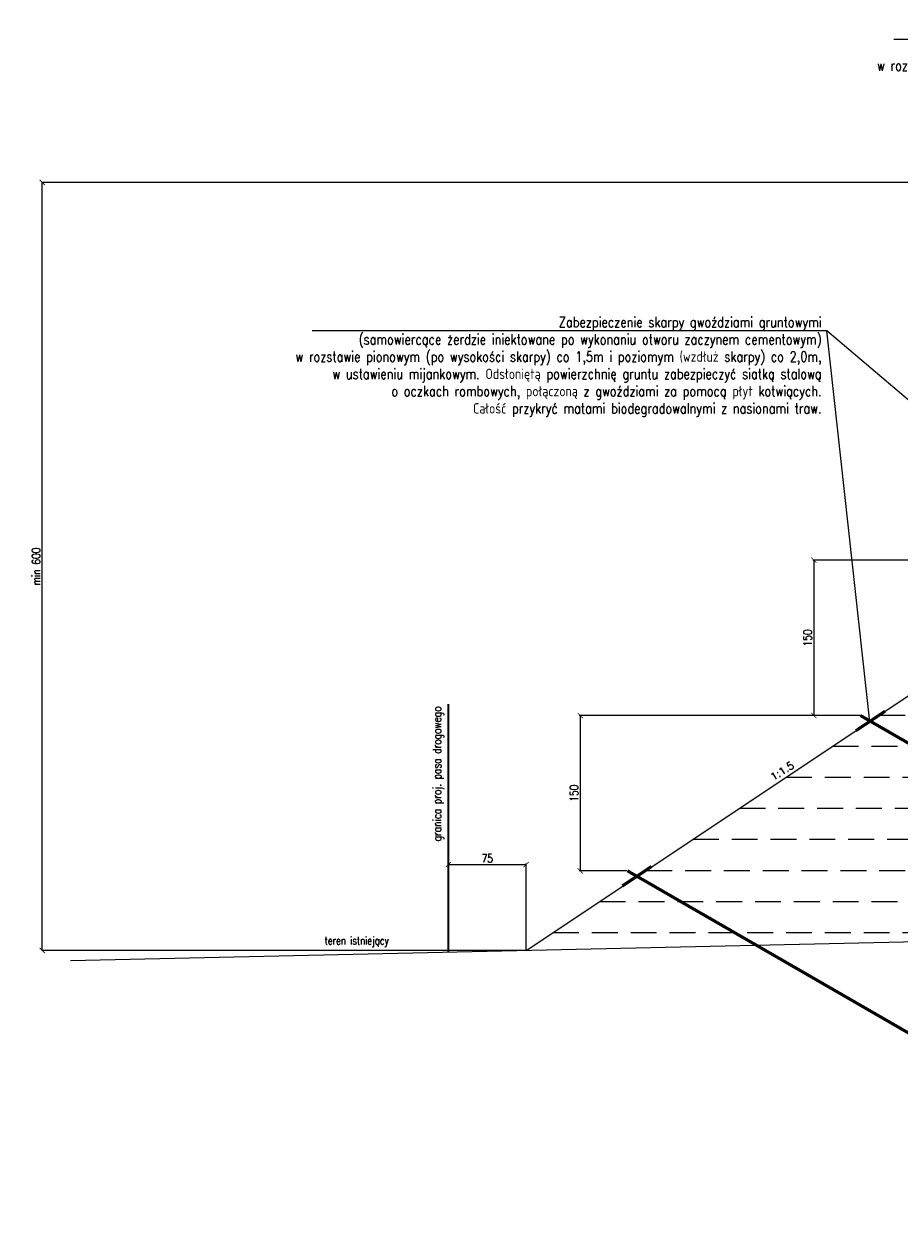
# Model space of a CAD drawing. Header units: metres. Extents: x 6562771 to 6588056, y 5578696 to 5581651.
# Tile 15 of 22: x 6574026 to 6574871, y 5579798 to 5580946. Entities that reach past the tile are written whole.
import ezdxf
from ezdxf import colors
from ezdxf.entities.mleader import LeaderData, LeaderLine
from ezdxf.enums import TextEntityAlignment as Align
from ezdxf.math import Vec2, Vec3

# ---------------------------------------------------------------- set-up
doc = ezdxf.new("R2010")
doc.units = ezdxf.units.M
doc.linetypes.add('HIDDEN', pattern=[0.375, 0.25, -0.125])
for name, color, linetype in [('0_50', 3, 'Continuous'), ('pkonstr-0_50', 90, 'Continuous'), ('pkonstr-istn', 14, 'Continuous'), ('pkonstr-opisy', 2, 'Continuous'), ('pkonstr-wymiary', 1, 'Continuous')]:
    doc.layers.add(name, color=color, linetype=linetype)
doc.styles.add('2mm', font='simplex', dxfattribs={"height": 2})
doc.styles.add('Opisy', font='simplex.shx', dxfattribs={"width": 0.8})
doc.styles.add('wymiary', font='simplex.shx', dxfattribs={"width": 0.8})
doc.styles.add('† PF †', font='simplex.shx', dxfattribs={"width": 0.8})
doc.dimstyles.new('ddd$0', dxfattribs={"dimtxt": 8, "dimasz": 5, "dimexe": 0.5, "dimexo": 1, "dimgap": 2, "dimtad": 1, "dimdec": 0, "dimzin": 0, "dimdsep": 46, "dimtxsty": 'wymiary', "dimblk": 'ARCHTICK', "dimcen": 0, "dimclrd": 256, "dimclre": 256, "dimclrt": 256, "dimadec": 0, "dimazin": 0, "dimtfac": 1, "dimtdec": 0, "dimtmove": 1, "dimatfit": 3, "dimldrblk": 'DOT', "dimfxl": 1, "dimtolj": 1, "dimtzin": 0, "dimlwd": -1, "dimlwe": -1, "dimarcsym": 0})
doc.dimstyles.new('szczegoly-1-20', dxfattribs={"dimtxt": 4, "dimasz": 2, "dimexe": 1, "dimexo": 2.5, "dimgap": 0.5, "dimtad": 1, "dimdec": 0, "dimzin": 0, "dimdsep": 46, "dimtxsty": 'wymiary', "dimblk": 'ARCHTICK', "dimcen": 0, "dimclrd": 256, "dimclre": 256, "dimclrt": 256, "dimadec": 0, "dimazin": 0, "dimtfac": 1, "dimtdec": 0, "dimtmove": 1, "dimatfit": 3, "dimldrblk": 'ARCHTICK', "dimfxl": 1, "dimtolj": 1, "dimtzin": 0, "dimlwd": -1, "dimlwe": -1, "dimarcsym": 0})

# ---------------------------------------------------------------- blocks, each defined once
blk = doc.blocks.new('_ArchTick')
at = {"color": 0, "linetype": 'ByBlock', "const_width": 0.15}
blk.add_lwpolyline([(-0.5, -0.5), (0.5, 0.5)], dxfattribs=at)
blk = doc.blocks.new('*D213')
at = {"layer": 'Defpoints', "color": 0, "transparency": 16777216}
for p in [(6574511.1, 5580133.5), (6574436.1, 5580120), (6574511.1, 5580050.5)]:
    blk.add_point(p, dxfattribs=at)
at = {"layer": 'pkonstr-wymiary', "transparency": 16777216}
for p, q in [((6574436.1, 5580120.5), (6574436.1, 5580134.5)), ((6574511.1, 5580051), (6574511.1, 5580134.5))]:
    blk.add_line(p, q, dxfattribs=at)
at = {"layer": 'pkonstr-wymiary', "lineweight": 0, "transparency": 16777216}
blk.add_line((6574436.1, 5580133.5), (6574511.1, 5580133.5), dxfattribs=at)
at = {"layer": 'pkonstr-wymiary', "lineweight": 0, "transparency": 16777216, "xscale": 5, "yscale": 5, "zscale": 5, "rotation": 180}
blk.add_blockref('_ArchTick', (6574436.1, 5580133.5), dxfattribs=at)
at = {"layer": 'pkonstr-wymiary', "lineweight": 0, "transparency": 16777216, "xscale": 5, "yscale": 5, "zscale": 5}
blk.add_blockref('_ArchTick', (6574511.1, 5580133.5), dxfattribs=at)
at = {"layer": 'pkonstr-wymiary', "transparency": 16777216, "insert": (6574473.6, 5580139.5), "char_height": 8, "attachment_point": 5, "style": 'wymiary'}
blk.add_mtext('\\A1;75', dxfattribs=at)
blk = doc.blocks.new('_None')
blk = doc.blocks.new('*D228')
at = {"layer": 'Defpoints', "color": 0, "transparency": 16777216}
for p in [(6574044, 5580792.4), (6575463.4, 5580792.4), (6574511.1, 5580050.5)]:
    blk.add_point(p, dxfattribs=at)
at = {"layer": 'pkonstr-wymiary', "transparency": 16777216}
for p, q in [((6575462.4, 5580792.4), (6574043.5, 5580792.4)), ((6574044, 5580050.5), (6574044, 5580792.4)), ((6574510.1, 5580050.5), (6574043.5, 5580050.5))]:
    blk.add_line(p, q, dxfattribs=at)
at = {"layer": 'pkonstr-wymiary', "transparency": 16777216, "xscale": 5, "yscale": 5, "zscale": 5}
for p, rotation in [((6574044, 5580792.4), 90), ((6574044, 5580050.5), 270)]:
    blk.add_blockref('_ArchTick', p, dxfattribs=dict(at, rotation=rotation))
at = {"layer": 'pkonstr-wymiary', "transparency": 16777216, "insert": (6574038, 5580421.4), "char_height": 8, "attachment_point": 5, "rotation": 90, "style": 'wymiary'}
blk.add_mtext('\\A1;min 600', dxfattribs=at)
blk = doc.blocks.new('_Dot')
at = {"color": 0, "linetype": 'ByBlock', "lineweight": -2}
blk.add_line((-0.5, 0), (-1, 0), dxfattribs=at)
at = {"color": 0, "linetype": 'ByBlock', "const_width": 0.5}
blk.add_lwpolyline([(-0.25, 0, 1), (0.25, 0, 1)], format="xyb", close=True, dxfattribs=at)
blk = doc.blocks.new('*D246')
at = {"layer": 'Defpoints', "color": 0, "transparency": 16777216}
for p in [(6574834.1, 5580277.4), (6574563.5, 5580127.4), (6574609.1, 5580127.4)]:
    blk.add_point(p, dxfattribs=at)
at = {"layer": 'pkonstr-wymiary', "transparency": 16777216}
for p, q in [((6574833.6, 5580277.4), (6574562.5, 5580277.4)), ((6574608.6, 5580127.4), (6574562.5, 5580127.4))]:
    blk.add_line(p, q, dxfattribs=at)
at = {"layer": 'pkonstr-wymiary', "lineweight": 0, "transparency": 16777216}
blk.add_line((6574563.5, 5580277.4), (6574563.5, 5580127.4), dxfattribs=at)
at = {"layer": 'pkonstr-wymiary', "lineweight": 0, "transparency": 16777216, "xscale": 5, "yscale": 5, "zscale": 5}
for p, rotation in [((6574563.5, 5580277.4), 90), ((6574563.5, 5580127.4), 270)]:
    blk.add_blockref('_ArchTick', p, dxfattribs=dict(at, rotation=rotation))
at = {"layer": 'pkonstr-wymiary', "transparency": 16777216, "insert": (6574557.5, 5580202.4), "char_height": 8, "attachment_point": 5, "rotation": 90, "style": 'wymiary'}
blk.add_mtext('\\A1;150', dxfattribs=at)
blk = doc.blocks.new('*D229')
at = {"layer": 'Defpoints', "color": 0, "transparency": 16777216}
for p in [(6575059.6, 5580427.4), (6574789, 5580277.4), (6574834.6, 5580277.4)]:
    blk.add_point(p, dxfattribs=at)
at = {"layer": 'pkonstr-wymiary', "transparency": 16777216}
for p, q in [((6575059.1, 5580427.4), (6574788, 5580427.4)), ((6574834.1, 5580277.4), (6574788, 5580277.4))]:
    blk.add_line(p, q, dxfattribs=at)
at = {"layer": 'pkonstr-wymiary', "lineweight": 0, "transparency": 16777216}
blk.add_line((6574789, 5580427.4), (6574789, 5580277.4), dxfattribs=at)
at = {"layer": 'pkonstr-wymiary', "lineweight": 0, "transparency": 16777216, "xscale": 5, "yscale": 5, "zscale": 5}
for p, rotation in [((6574789, 5580427.4), 90), ((6574789, 5580277.4), 270)]:
    blk.add_blockref('_ArchTick', p, dxfattribs=dict(at, rotation=rotation))
at = {"layer": 'pkonstr-wymiary', "transparency": 16777216, "insert": (6574783, 5580352.4), "char_height": 8, "attachment_point": 5, "rotation": 90, "style": 'wymiary'}
blk.add_mtext('\\A1;150', dxfattribs=at)

msp = doc.modelspace()

# ---------------------------------------------------------------- linework, layer by layer
at = {"layer": '0_50', "color": 7, "linetype": 'HIDDEN', "ltscale": 100}
for points in [[(6574852.2, 5580277.9), (6575463.1, 5580277.9)], [(6574807.2, 5580247.9), (6575463.1, 5580247.9)], [(6574762.2, 5580217.9), (6575463.1, 5580217.9)], [(6574717.2, 5580187.9), (6575363.1, 5580187.9)], [(6574672.2, 5580157.9), (6575363.1, 5580157.9)], [(6574627.2, 5580127.9), (6575263.1, 5580127.9)], [(6574582.2, 5580097.9), (6575263.1, 5580097.9)], [(6574537.2, 5580067.9), (6575263.1, 5580067.9)]]:
    msp.add_lwpolyline(points, dxfattribs=at)
at = {"layer": 'pkonstr-0_50'}
msp.add_lwpolyline([(6574511.1, 5580050.5), (6575155.9, 5580480.4), (6575305.9, 5580492.4), (6575755.9, 5580792.4)], dxfattribs=at)
at = {"layer": 'pkonstr-0_50', "color": 130, "const_width": 2, "flags": 128}
msp.add_lwpolyline([(6574436.1, 5580048.8), (6574436.1, 5580288.6)], dxfattribs=at)
at = {"layer": 'pkonstr-0_50', "const_width": 3, "flags": 128}
for points in [[(6574829.6, 5580262.8), (6574857.8, 5580281.6)], [(6574834.1, 5580277.4), (6575526.6, 5579877.6)], [(6574604.1, 5580112.8), (6574632.3, 5580131.6)], [(6574609.1, 5580127.4), (6575128.8, 5579827.4)]]:
    msp.add_lwpolyline(points, dxfattribs=at)
at = {"layer": 'pkonstr-istn', "flags": 128}
msp.add_lwpolyline([(6577968.5, 5580255.2), (6577968.5, 5580255.2), (6577166.1, 5580790.1), (6577006.1, 5580799.7), (6576656.1, 5580806.8), (6576306.1, 5580799.7), (6576163.1, 5580790.7), (6575163.1, 5580065.1), (6574071.2, 5580040.6)], dxfattribs=at)
at = {"layer": 'pkonstr-opisy'}
msp.add_lwpolyline([(6574843, 5580271.3), (6574801.5, 5580649.1)], dxfattribs=at)

# ---------------------------------------------------------------- texts
at = {"layer": 'pkonstr-opisy', "style": 'Opisy', "width": 0.8}
msp.add_text('granica proj. pasa drogowego', height=8, rotation=90, dxfattribs=at).set_placement((6574431.5, 5580286.3), align=Align.BOTTOM_RIGHT)
at = {"layer": 'pkonstr-opisy', "style": '2mm'}
msp.add_text('1:1.5', height=7.2, rotation=32.2819, dxfattribs=at).set_placement((6574761.5, 5580219), align=Align.BOTTOM_CENTER)
at = {"layer": 'pkonstr-opisy', "style": 'Opisy', "width": 0.8}
msp.add_text('teren istniejący', height=7.5, rotation=0, dxfattribs=at).set_placement((6574316.6, 5580056.3))

# ---------------------------------------------------------------- dimensions: what is measured, and where the dimension line sits
at = {"layer": 'pkonstr-wymiary'}
dim = msp.add_linear_dim(base=(6574044, 5580792.4), p1=(6574511.1, 5580050.5), p2=(6575463.4, 5580792.4), angle=90, text='min 600', dimstyle='ddd$0', dxfattribs=at)
dim.commit()
dim.dimension.update_dxf_attribs({"geometry": '*D228', "text_midpoint": (6574038, 5580421.4)})
for base, p1, p2, picture, middle in [((6574789, 5580277.4), (6575059.6, 5580427.4), (6574834.6, 5580277.4), '*D229', (6574783, 5580352.4)), ((6574563.5, 5580127.4), (6574834.1, 5580277.4), (6574609.1, 5580127.4), '*D246', (6574557.5, 5580202.4))]:
    dim = msp.add_linear_dim(base=base, p1=p1, p2=p2, angle=90, dimstyle='szczegoly-1-20', override={"dimtxt": 8, "dimasz": 5, "dimexo": 0.5, "dimgap": 2, "dimlwd": 0}, dxfattribs=at)
    dim.commit()
    dim.dimension.update_dxf_attribs({"geometry": picture, "text_midpoint": middle})
dim = msp.add_linear_dim(base=(6574511.1, 5580133.5), p1=(6574436.1, 5580120), p2=(6574511.1, 5580050.5), dimstyle='szczegoly-1-20', override={"dimtxt": 8, "dimasz": 5, "dimexo": 0.5, "dimgap": 2, "dimlwd": 0}, dxfattribs=at)
dim.commit()
dim.dimension.update_dxf_attribs({"geometry": '*D213', "text_midpoint": (6574473.6, 5580139.5)})

# ---------------------------------------------------------------- leaders
at = {"layer": 'pkonstr-opisy'}
ml = msp.add_multileader_mtext('Standard', dxfattribs=at)
ml.set_content('Zabezpieczenie skarpy gwoździami gruntowymi\\P(samowiercące żerdzie iniektowane po wykonaniu otworu zaczynem cementowym)\\Pw rozstawie pionowym (po wysokości skarpy) co 1,5m i poziomym (wzdłuż skarpy) co 2,0m,\\Pw ustawieniu mijankowym. Odsłoniętą powierzchnię gruntu zabezpieczyć siatką stalową\\Po oczkach rombowych, połączoną z gwoździami za pomocą płyt kotwiących.\\PCałość przykryć matami biodegradowalnymi z nasionami traw. ', color=256, style='† PF †')
ml.set_leader_properties()
ml.set_arrow_properties(name='NONE')
ml.build(insert=Vec2(0, 0))
ml.multileader.update_dxf_attribs({"has_dogleg": 0, "text_left_attachment_type": 6, "text_right_attachment_type": 6, "dogleg_length": 0, "arrow_head_size": 10})
ctx = ml.context
ctx.base_point, ctx.char_height, ctx.arrow_head_size, ctx.landing_gap_size, ctx.plane_origin, ctx.plane_x_axis, ctx.plane_y_axis = Vec3(6574773.6, 5580930.3), 10, 10, 5, Vec3(6575611.5, 5580881.8), Vec3(1, -0.000003), Vec3(0.000003, 1)
ctx.left_attachment, ctx.right_attachment, ctx.text_align_type = 6, 6, 2
notes = []
notes.append((ctx, [(0, (1, 1, 0), (6575363, 5580930.3), (-0.846626, 0.532189), 0, [(0, [(6575650.9, 5580721.3)], 0, [])])]))
ctx.mtext.insert, ctx.mtext.text_direction, ctx.mtext.rotation, ctx.mtext.alignment, ctx.mtext.flow_direction = Vec3(6575358, 5580943.6), Vec3(1, -0.000003), 6.283182, 3, 5
ml = msp.add_multileader_mtext('Standard', dxfattribs=at)
ml.set_content('Zabezpieczenie skarpy gwoździami gruntowymi\\P(samowiercące żerdzie iniektowane po wykonaniu otworu zaczynem cementowym)\\Pw rozstawie pionowym (po wysokości skarpy) co 1,5m i poziomym (wzdłuż skarpy) co 2,0m,\\Pw ustawieniu mijankowym. Odsłoniętą powierzchnię gruntu zabezpieczyć siatką stalową\\Po oczkach rombowych, połączoną z gwoździami za pomocą płyt kotwiących.\\PCałość przykryć matami biodegradowalnymi z nasionami traw. ', color=256, style='† PF †')
ml.set_leader_properties()
ml.set_arrow_properties(name='NONE')
ml.build(insert=Vec2(0, 0))
ml.multileader.update_dxf_attribs({"has_dogleg": 0, "text_left_attachment_type": 6, "text_right_attachment_type": 6, "dogleg_length": 0, "arrow_head_size": 10})
ctx = ml.context
ctx.base_point, ctx.char_height, ctx.arrow_head_size, ctx.landing_gap_size, ctx.plane_origin, ctx.plane_x_axis, ctx.plane_y_axis = Vec3(6574212.1, 5580649.1), 10, 10, 5, Vec3(6575050, 5580600.7), Vec3(1, -0.000003), Vec3(0.000003, 1)
ctx.left_attachment, ctx.right_attachment, ctx.text_align_type = 6, 6, 2
notes.append((ctx, [(0, (1, 1, 0), (6574801.5, 5580649.1), (-0.846626, 0.532189), 0, [(0, [(6575069.6, 5580421.3)], 0, [])])]))
ctx.mtext.insert, ctx.mtext.text_direction, ctx.mtext.rotation, ctx.mtext.alignment, ctx.mtext.flow_direction = Vec3(6574796.5, 5580662.5), Vec3(1, -0.000003), 6.283182, 3, 5
for ctx, leaders in notes:
    for number, flags, end, landing, length, lines in leaders:
        leader = LeaderData()
        leader.index, (leader.has_last_leader_line, leader.has_dogleg_vector, leader.attachment_direction) = number, flags
        leader.last_leader_point, leader.dogleg_vector, leader.dogleg_length = Vec3(end), Vec3(landing), length
        for number, points, colour, breaks in lines:
            line = LeaderLine()
            line.index, line.vertices, line.color, line.breaks = number, Vec3.list(points), colors.encode_raw_color(colour), breaks
            leader.lines.append(line)
        ctx.leaders.append(leader)

doc.saveas('drawing.dxf')
